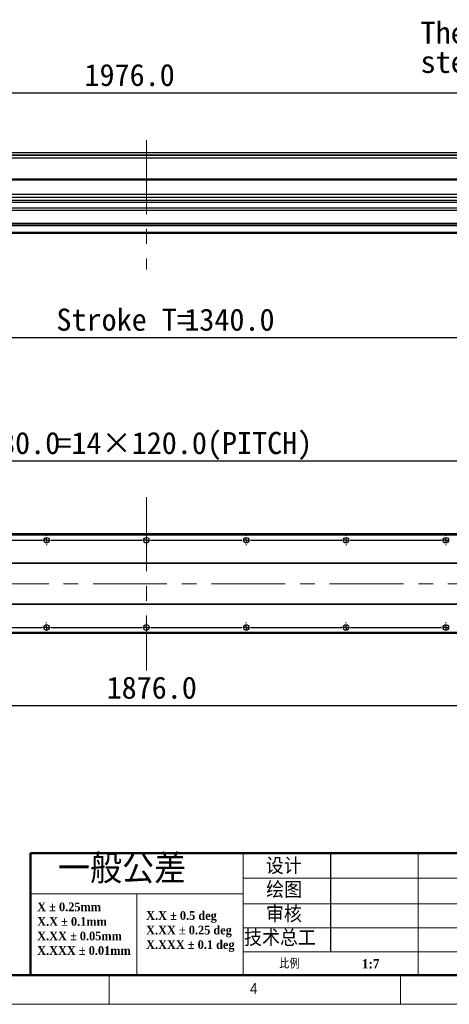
# Model space of a CAD drawing. Header units: millimetres. Extents: x 35 to 2905, y 35 to 2044.
# Tile 3 of 8: x 1012 to 1529, y 35 to 1220. Entities that reach past the tile are written whole.
import ezdxf

# ---------------------------------------------------------------- set-up
doc = ezdxf.new("R2010")
doc.units = ezdxf.units.MM
doc.header["$LTSCALE"] = 7
doc.linetypes.add('CENTERX2', pattern=[20.32, 12.7, -2.54, 2.54, -2.54])
doc.layers.add('DIMNS', color=7, linetype='Continuous')
doc.styles.add('SLDTEXTSTYLE1', font='Gothic.ttf', dxfattribs={"width": 0.913})
doc.styles.add('SLDTEXTSTYLE2', font='timesbd.ttf', dxfattribs={"width": 0.933})
doc.styles.add('SLDTEXTSTYLE4', font='txt', dxfattribs={"bigfont": 'bigfont'})
doc.styles.add('SLDTEXTSTYLE8', font='txt')
doc.dimstyles.new('SLDDIMSTYLE0', dxfattribs={"dimtxt": 26.6, "dimasz": 14, "dimexe": 0, "dimexo": 0.0625, "dimgap": 6.65, "dimtad": 2, "dimdec": 1, "dimrnd": 1e-09, "dimzin": 4, "dimdsep": 46, "dimtxsty": 'SLDTEXTSTYLE8', "dimsah": 1, "dimcen": 0.09, "dimadec": 0, "dimazin": 1, "dimtfac": 1, "dimtdec": 1, "dimtofl": 0, "dimtmove": 0, "dimatfit": 3, "dimfxl": 0, "dimfrac": 2, "dimtolj": 1, "dimtzin": 12, "dimarcsym": 0})

# ---------------------------------------------------------------- blocks, each defined once
blk = doc.blocks.new('SW_NOTE_0')
at = {"color": 0, "linetype": 'Continuous', "lineweight": 0, "char_height": 10.5, "attachment_point": 1, "style": 'SLDTEXTSTYLE2'}
for s, insert in [('X.X ± 0.5 deg', (0, 13.8)), ('X.XX ± 0.25 deg', (0, -3.7)), ('X.XXX ± 0.1 deg', (0, -21.2))]:
    blk.add_mtext(s, dxfattribs=dict(at, insert=insert))
blk = doc.blocks.new('SW_NOTE_1')
at = {"color": 0, "linetype": 'Continuous', "lineweight": 0, "char_height": 10.5, "attachment_point": 1, "style": 'SLDTEXTSTYLE2'}
for s, insert in [('X ± 0.25mm ', (0, 13.8)), ('X.X ± 0.1mm', (0, -3.7))]:
    blk.add_mtext(s, dxfattribs=dict(at, insert=insert))
blk = doc.blocks.new('SW_NOTE_2')
at = {"color": 0, "linetype": 'Continuous', "lineweight": 0, "char_height": 10.5, "attachment_point": 1, "style": 'SLDTEXTSTYLE2'}
for s, insert in [('X.XX ± 0.05mm', (0, 13.8)), ('X.XXX ± 0.01mm', (0, -3.7))]:
    blk.add_mtext(s, dxfattribs=dict(at, insert=insert))
blk = doc.blocks.new('_D')
at = {"layer": 'DIMNS'}
for p, q in [((176.6, 1038.9), (176.6, 1138.5)), ((2152.6, 1038.9), (2152.6, 1138.5)), ((176.6, 1131.5), (2152.6, 1131.5))]:
    blk.add_line(p, q, dxfattribs=at)
for points in [[(176.6, 1131.5), (190.6, 1129.4), (190.6, 1133.6)], [(2152.6, 1131.5), (2138.6, 1133.6), (2138.6, 1129.4)]]:
    blk.add_solid(points, dxfattribs=at)
at = {"layer": 'DIMNS', "insert": (1090.1, 1166.4), "char_height": 26.6, "attachment_point": 1, "style": 'SLDTEXTSTYLE8'}
blk.add_mtext('1976.0', dxfattribs=at)
blk = doc.blocks.new('_D_3')
at = {"layer": 'DIMNS'}
for p, q in [((478.1, 1021.7), (478.1, 830.1)), ((1818.1, 1018.2), (1818.1, 830.1)), ((478.1, 837.1), (1818.1, 837.1))]:
    blk.add_line(p, q, dxfattribs=at)
for points in [[(478.1, 837.1), (492.1, 835), (492.1, 839.2)], [(1818.1, 837.1), (1804.1, 839.2), (1804.1, 835)]]:
    blk.add_solid(points, dxfattribs=at)
at = {"layer": 'DIMNS', "char_height": 26.6, "attachment_point": 1, "style": 'SLDTEXTSTYLE8'}
for s, insert in [('Stroke T=', (1056.4, 872)), ('1340.0', (1210.1, 872))]:
    blk.add_mtext(s, dxfattribs=dict(at, insert=insert))
blk = doc.blocks.new('SW_NOTE_5')
at = {"layer": 'DIMNS', "color": 0, "char_height": 26.6, "attachment_point": 1, "style": 'SLDTEXTSTYLE8'}
for s, insert in [('The distance between the load plate and the ', (-813.3, 48.3)), ('steel belt protection belt shall be greater than 4mm', (-813.3, 13.2))]:
    blk.add_mtext(s, dxfattribs=dict(at, insert=insert))
blk = doc.blocks.new('_D_13')
at = {"layer": 'DIMNS'}
for p, q in [((226.6, 532), (226.6, 387.4)), ((2102.6, 526.4), (2102.6, 387.4)), ((226.6, 394.4), (2102.6, 394.4))]:
    blk.add_line(p, q, dxfattribs=at)
for points in [[(226.6, 394.4), (240.6, 392.3), (240.6, 396.5)], [(2102.6, 394.4), (2088.6, 396.5), (2088.6, 392.3)]]:
    blk.add_solid(points, dxfattribs=at)
at = {"layer": 'DIMNS', "insert": (1116.7, 429.3), "char_height": 26.6, "attachment_point": 1, "style": 'SLDTEXTSTYLE8'}
blk.add_mtext('1876.0', dxfattribs=at)
blk = doc.blocks.new('_D_18')
at = {"layer": 'DIMNS'}
for p, q in [((324.6, 608.1), (324.6, 695.7)), ((324.6, 688.7), (2004.6, 688.7)), ((2004.6, 608.1), (2004.6, 695.7))]:
    blk.add_line(p, q, dxfattribs=at)
for points in [[(324.6, 688.7), (338.6, 686.6), (338.6, 690.8)], [(2004.6, 688.7), (1990.6, 690.8), (1990.6, 686.6)]]:
    blk.add_solid(points, dxfattribs=at)
at = {"layer": 'DIMNS', "char_height": 26.6, "attachment_point": 1, "style": 'SLDTEXTSTYLE8'}
for s, insert in [('1680.0', (952.4, 723.6)), ('=14×120.0(PITCH)', (1056.4, 723.6))]:
    blk.add_mtext(s, dxfattribs=dict(at, insert=insert))
blk = doc.blocks.new('SW_CENTERMARKSYMBOL_2')
at = {"layer": 'DIMNS', "color": 0}
for p, q in [((485.08, 0), (594.92, 0)), ((594.92, 0), (594.16, 0)), ((600, 0), (597.46, 0)), ((600, 0), (597.46, 0)), ((600, 0), (597.46, 0)), ((600, 0), (597.46, 0)), ((600, 0), (597.46, 0)), ((600, 0), (597.46, 0)), ((600, 0), (597.46, 0)), ((600, 5.08), (600, 5.84)), ((600, 0), (600, 2.54)), ((600, 0), (600, 2.54)), ((600, 0), (600, 2.54)), ((600, 0), (600, 2.54)), ((600, 0), (600, 2.54)), ((600, 0), (600, 2.54)), ((600, 0), (600, 2.54)), ((600, 0), (600, -2.54)), ((600, 0), (602.54, 0)), ((600, 0), (600, -2.54)), ((600, 0), (602.54, 0)), ((600, 0), (600, -2.54)), ((600, 0), (602.54, 0)), ((600, 0), (600, -2.54)), ((600, 0), (602.54, 0)), ((600, 0), (600, -2.54)), ((600, 0), (602.54, 0)), ((600, 0), (600, -2.54)), ((600, 0), (602.54, 0)), ((600, 0), (600, -2.54)), ((600, 0), (602.54, 0)), ((605.08, 0), (605.84, 0)), ((605.08, 0), (714.92, 0)), ((714.92, 0), (714.16, 0)), ((720, 0), (717.46, 0)), ((720, 0), (717.46, 0)), ((720, 0), (717.46, 0)), ((720, 0), (717.46, 0)), ((720, 0), (717.46, 0)), ((720, 0), (717.46, 0)), ((720, 0), (717.46, 0)), ((720, 0), (717.46, 0)), ((720, 5.08), (720, 5.84)), ((720, 0), (720, 2.54)), ((720, 0), (720, 2.54)), ((720, 0), (720, 2.54)), ((720, 0), (720, 2.54)), ((720, 0), (720, 2.54)), ((720, 0), (720, 2.54)), ((720, 0), (720, 2.54)), ((720, 0), (720, 2.54)), ((720, 0), (720, -2.54)), ((720, 0), (722.54, 0)), ((720, 0), (720, -2.54)), ((720, 0), (722.54, 0)), ((720, 0), (720, -2.54)), ((720, 0), (722.54, 0)), ((720, 0), (720, -2.54)), ((720, 0), (722.54, 0)), ((720, 0), (720, -2.54)), ((720, 0), (722.54, 0)), ((720, 0), (720, -2.54)), ((720, 0), (722.54, 0)), ((720, 0), (720, -2.54)), ((720, 0), (722.54, 0)), ((720, 0), (720, -2.54)), ((720, 0), (722.54, 0)), ((725.08, 0), (725.84, 0)), ((725.08, 0), (834.92, 0)), ((834.92, 0), (834.16, 0)), ((840, 0), (837.46, 0)), ((840, 0), (837.46, 0)), ((840, 0), (837.46, 0)), ((840, 0), (837.46, 0)), ((840, 0), (837.46, 0)), ((840, 0), (837.46, 0)), ((840, 0), (837.46, 0)), ((840, 5.08), (840, 5.84)), ((840, 0), (840, 2.54)), ((840, 0), (840, 2.54)), ((840, 0), (840, 2.54)), ((840, 0), (840, 2.54)), ((840, 0), (840, 2.54)), ((840, 0), (840, 2.54)), ((840, 0), (840, 2.54)), ((840, 0), (840, -2.54)), ((840, 0), (842.54, 0)), ((840, 0), (840, -2.54)), ((840, 0), (842.54, 0)), ((840, 0), (840, -2.54)), ((840, 0), (842.54, 0)), ((840, 0), (840, -2.54)), ((840, 0), (842.54, 0)), ((840, 0), (840, -2.54)), ((840, 0), (842.54, 0)), ((840, 0), (840, -2.54)), ((840, 0), (842.54, 0)), ((840, 0), (840, -2.54)), ((840, 0), (842.54, 0)), ((845.08, 0), (845.84, 0)), ((845.08, 0), (954.92, 0)), ((954.92, 0), (954.16, 0)), ((960, 0), (957.46, 0)), ((960, 0), (957.46, 0)), ((960, 0), (957.46, 0)), ((960, 0), (957.46, 0)), ((960, 0), (957.46, 0)), ((960, 0), (957.46, 0)), ((960, 5.08), (960, 5.84)), ((960, 0), (960, 2.54)), ((960, 0), (960, 2.54)), ((960, 0), (960, 2.54)), ((960, 0), (960, 2.54)), ((960, 0), (960, 2.54)), ((960, 0), (960, 2.54)), ((960, 0), (960, -2.54)), ((960, 0), (962.54, 0)), ((960, 0), (960, -2.54)), ((960, 0), (962.54, 0)), ((960, 0), (960, -2.54)), ((960, 0), (962.54, 0)), ((960, 0), (960, -2.54)), ((960, 0), (962.54, 0)), ((960, 0), (960, -2.54)), ((960, 0), (962.54, 0)), ((960, 0), (960, -2.54)), ((960, 0), (962.54, 0)), ((965.08, 0), (965.84, 0)), ((965.08, 0), (1074.92, 0)), ((1074.92, 0), (1074.16, 0)), ((1080, 0), (1077.46, 0)), ((1080, 0), (1077.46, 0)), ((1080, 0), (1077.46, 0)), ((1080, 0), (1077.46, 0)), ((1080, 0), (1077.46, 0)), ((1080, 5.08), (1080, 5.84)), ((1080, 0), (1080, 2.54)), ((1080, 0), (1080, 2.54)), ((1080, 0), (1080, 2.54)), ((1080, 0), (1080, 2.54)), ((1080, 0), (1080, 2.54)), ((1080, 0), (1080, -2.54)), ((1080, 0), (1082.54, 0)), ((1080, 0), (1080, -2.54)), ((1080, 0), (1082.54, 0)), ((1080, 0), (1080, -2.54)), ((1080, 0), (1082.54, 0)), ((1080, 0), (1080, -2.54)), ((1080, 0), (1082.54, 0)), ((1080, 0), (1080, -2.54)), ((1080, 0), (1082.54, 0)), ((600, -5.08), (600, -5.84)), ((720, -5.08), (720, -5.84)), ((840, -5.08), (840, -5.84)), ((960, -5.08), (960, -5.84)), ((1080, -5.08), (1080, -5.84))]:
    blk.add_line(p, q, dxfattribs=at)
blk = doc.blocks.new('SW_CENTERMARKSYMBOL_3')
at = {"layer": 'DIMNS', "color": 0}
for p, q in [((365.08, 0), (474.92, 0)), ((474.92, 0), (474.16, 0)), ((480, 0), (477.46, 0)), ((480, 0), (477.46, 0)), ((480, 0), (477.46, 0)), ((480, 0), (477.46, 0)), ((480, 0), (477.46, 0)), ((480, 0), (477.46, 0)), ((480, 0), (477.46, 0)), ((480, 5.08), (480, 5.84)), ((480, 0), (480, 2.54)), ((480, 0), (480, 2.54)), ((480, 0), (480, 2.54)), ((480, 0), (480, 2.54)), ((480, 0), (480, 2.54)), ((480, 0), (480, 2.54)), ((480, 0), (480, 2.54)), ((480, 0), (480, -2.54)), ((480, 0), (482.54, 0)), ((480, 0), (480, -2.54)), ((480, 0), (482.54, 0)), ((480, 0), (480, -2.54)), ((480, 0), (482.54, 0)), ((480, 0), (480, -2.54)), ((480, 0), (482.54, 0)), ((480, 0), (480, -2.54)), ((480, 0), (482.54, 0)), ((480, 0), (480, -2.54)), ((480, 0), (482.54, 0)), ((480, 0), (480, -2.54)), ((480, 0), (482.54, 0)), ((485.08, 0), (485.84, 0)), ((485.08, 0), (594.92, 0)), ((594.92, 0), (594.16, 0)), ((600, 0), (597.46, 0)), ((600, 0), (597.46, 0)), ((600, 0), (597.46, 0)), ((600, 0), (597.46, 0)), ((600, 0), (597.46, 0)), ((600, 0), (597.46, 0)), ((600, 0), (597.46, 0)), ((600, 0), (597.46, 0)), ((600, 5.08), (600, 5.84)), ((600, 0), (600, 2.54)), ((600, 0), (600, 2.54)), ((600, 0), (600, 2.54)), ((600, 0), (600, 2.54)), ((600, 0), (600, 2.54)), ((600, 0), (600, 2.54)), ((600, 0), (600, 2.54)), ((600, 0), (600, 2.54)), ((600, 0), (600, -2.54)), ((600, 0), (602.54, 0)), ((600, 0), (600, -2.54)), ((600, 0), (602.54, 0)), ((600, 0), (600, -2.54)), ((600, 0), (602.54, 0)), ((600, 0), (600, -2.54)), ((600, 0), (602.54, 0)), ((600, 0), (600, -2.54)), ((600, 0), (602.54, 0)), ((600, 0), (600, -2.54)), ((600, 0), (602.54, 0)), ((600, 0), (600, -2.54)), ((600, 0), (602.54, 0)), ((600, 0), (600, -2.54)), ((600, 0), (602.54, 0)), ((605.08, 0), (605.84, 0)), ((605.08, 0), (714.92, 0)), ((714.92, 0), (714.16, 0)), ((720, 0), (717.46, 0)), ((720, 0), (717.46, 0)), ((720, 0), (717.46, 0)), ((720, 0), (717.46, 0)), ((720, 0), (717.46, 0)), ((720, 0), (717.46, 0)), ((720, 0), (717.46, 0)), ((720, 5.08), (720, 5.84)), ((720, 0), (720, 2.54)), ((720, 0), (720, 2.54)), ((720, 0), (720, 2.54)), ((720, 0), (720, 2.54)), ((720, 0), (720, 2.54)), ((720, 0), (720, 2.54)), ((720, 0), (720, 2.54)), ((720, 0), (720, -2.54)), ((720, 0), (722.54, 0)), ((720, 0), (720, -2.54)), ((720, 0), (722.54, 0)), ((720, 0), (720, -2.54)), ((720, 0), (722.54, 0)), ((720, 0), (720, -2.54)), ((720, 0), (722.54, 0)), ((720, 0), (720, -2.54)), ((720, 0), (722.54, 0)), ((720, 0), (720, -2.54)), ((720, 0), (722.54, 0)), ((720, 0), (720, -2.54)), ((720, 0), (722.54, 0)), ((725.08, 0), (725.84, 0)), ((725.08, 0), (834.92, 0)), ((834.92, 0), (834.16, 0)), ((840, 0), (837.46, 0)), ((840, 0), (837.46, 0)), ((840, 0), (837.46, 0)), ((840, 0), (837.46, 0)), ((840, 0), (837.46, 0)), ((840, 0), (837.46, 0)), ((840, 5.08), (840, 5.84)), ((840, 0), (840, 2.54)), ((840, 0), (840, 2.54)), ((840, 0), (840, 2.54)), ((840, 0), (840, 2.54)), ((840, 0), (840, 2.54)), ((840, 0), (840, 2.54)), ((840, 0), (840, -2.54)), ((840, 0), (842.54, 0)), ((840, 0), (840, -2.54)), ((840, 0), (842.54, 0)), ((840, 0), (840, -2.54)), ((840, 0), (842.54, 0)), ((840, 0), (840, -2.54)), ((840, 0), (842.54, 0)), ((840, 0), (840, -2.54)), ((840, 0), (842.54, 0)), ((840, 0), (840, -2.54)), ((840, 0), (842.54, 0)), ((845.08, 0), (845.84, 0)), ((845.08, 0), (954.92, 0)), ((954.92, 0), (954.16, 0)), ((960, 0), (957.46, 0)), ((960, 0), (957.46, 0)), ((960, 0), (957.46, 0)), ((960, 0), (957.46, 0)), ((960, 0), (957.46, 0)), ((960, 5.08), (960, 5.84)), ((960, 0), (960, 2.54)), ((960, 0), (960, 2.54)), ((960, 0), (960, 2.54)), ((960, 0), (960, 2.54)), ((960, 0), (960, 2.54)), ((960, 0), (960, -2.54)), ((960, 0), (962.54, 0)), ((960, 0), (960, -2.54)), ((960, 0), (962.54, 0)), ((960, 0), (960, -2.54)), ((960, 0), (962.54, 0)), ((960, 0), (960, -2.54)), ((960, 0), (962.54, 0)), ((960, 0), (960, -2.54)), ((960, 0), (962.54, 0)), ((480, -5.08), (480, -5.84)), ((600, -5.08), (600, -5.84)), ((720, -5.08), (720, -5.84)), ((840, -5.08), (840, -5.84)), ((960, -5.08), (960, -5.84))]:
    blk.add_line(p, q, dxfattribs=at)

msp = doc.modelspace()

# ---------------------------------------------------------------- linework, layer by layer
at = {"color": 7, "linetype": 'Continuous', "lineweight": 25}
for p, q in [((209.57, 1059.9), (2120.57, 1059.9)), ((485.07, 1053.4), (1846.07, 1053.4)), ((1818.07, 1027.55), (364.57, 1027.55)), ((1934.57, 1009.09), (394.57, 1009.09)), ((2140.57, 1002.17), (188.57, 1002.17)), ((2140.57, 999.58), (188.57, 999.58)), ((1934.57, 1005.69), (394.57, 1005.69)), ((2140.57, 992.65), (188.57, 992.65)), ((2140.57, 990.05), (188.57, 990.05)), ((2140.57, 974.55), (188.57, 974.55)), ((2140.57, 972.55), (188.57, 972.55)), ((2140.57, 971.55), (188.57, 971.55)), ((2140.57, 963.55), (188.57, 963.55)), ((2140.57, 962.55), (188.57, 962.55)), ((2140.57, 600.86), (188.57, 600.86)), ((2140.57, 600.36), (188.57, 600.36)), ((2140.57, 599.36), (188.57, 599.36)), ((2140.57, 565.86), (188.57, 565.86)), ((2140.57, 565.36), (188.57, 565.36)), ((2140.57, 516.36), (188.57, 516.36)), ((2140.57, 515.86), (188.57, 515.86)), ((2140.57, 482.36), (188.57, 482.36)), ((2140.57, 481.36), (188.57, 481.36)), ((2034.57, 481.26), (294.57, 481.26)), ((2034.57, 481.06), (294.57, 481.06))]:
    msp.add_line(p, q, dxfattribs=at)
at = {"color": 8, "linetype": 'Continuous', "lineweight": 25}
for p, q in [((479.57, 1056.9), (1849.57, 1056.9)), ((479.57, 1056.4), (1849.57, 1056.4)), ((1818.57, 1026.55), (364.57, 1026.55))]:
    msp.add_line(p, q, dxfattribs=at)
at = {"color": 7, "linetype": 'Continuous', "lineweight": 50}
for p, q in [((1025.29, 217), (1025.29, 70)), ((1025.29, 217), (1281, 217)), ((2870, 217), (1281, 217)), ((70, 70), (2870, 70))]:
    msp.add_line(p, q, dxfattribs=at)
at = {"color": 7, "linetype": 'Continuous', "lineweight": 18}
for p, q in [((1281, 217), (1281, 192.5)), ((1281, 168), (1281, 217)), ((1281, 192.5), (1281, 217)), ((1491.29, 217), (1491.29, 70)), ((1281, 168), (1281, 192.5)), ((1281, 186.61), (1926.29, 186.61)), ((1281, 168), (1025.29, 168)), ((1153.14, 168), (1153.14, 70)), ((1281, 168), (1281, 70)), ((1281, 155.78), (1926.29, 155.78)), ((1281, 126.91), (1926.29, 126.91)), ((1926.29, 98.04), (1281, 98.04)), ((70, 70), (2870, 70)), ((861, 70), (2870, 70)), ((1120, 35), (1120, 70)), ((1470, 35), (1470, 70)), ((35, 35), (2905, 35))]:
    msp.add_line(p, q, dxfattribs=at)
at = {"color": 7, "linetype": 'Continuous', "lineweight": 25}
for centre in [(1044.57, 593.36), (1164.57, 593.36), (1284.57, 593.36), (1404.57, 593.36), (1524.57, 593.36), (1044.57, 488.36), (1164.57, 488.36), (1284.57, 488.36), (1404.57, 488.36), (1524.57, 488.36)]:
    msp.add_circle(centre, 3.3, dxfattribs=at)
at = {"layer": 'DIMNS', "linetype": 'CENTERX2', "lineweight": 18}
for p, q in [((1164.57, 1074.5), (1164.57, 918.9)), ((1164.57, 645.01), (1164.57, 436.71)), ((2185.02, 540.86), (144.12, 540.86))]:
    msp.add_line(p, q, dxfattribs=at)
at = {"layer": 'DIMNS', "color": 7}
msp.add_line((1386.18, 98.04), (1386.18, 217), dxfattribs=at)

# ---------------------------------------------------------------- block references
at = {"color": 7, "linetype": 'Continuous', "lineweight": 0}
for name, p in [('SW_NOTE_1', (1033.26, 143.65)), ('SW_NOTE_0', (1164.24, 133.27)), ('SW_NOTE_2', (1033.26, 108.65))]:
    msp.add_blockref(name, p, dxfattribs=at)
at = {"layer": 'DIMNS'}
for name, p in [('SW_NOTE_5', (2307.54, 1168.96)), ('SW_CENTERMARKSYMBOL_3', (564.57, 593.36)), ('SW_CENTERMARKSYMBOL_2', (444.57, 488.36))]:
    msp.add_blockref(name, p, dxfattribs=at)

# ---------------------------------------------------------------- texts
at = {"color": 7, "linetype": 'Continuous', "lineweight": 0, "attachment_point": 1}
for s, insert, char_height, style in [('一般公差', (1058.35, 215.56), 35, 'SLDTEXTSTYLE4'), ('设计', (1308.15, 211.2), 19.6, 'SLDTEXTSTYLE4'), ('绘图', (1308.57, 182.46), 19.6, 'SLDTEXTSTYLE4'), ('审核', (1308.34, 153.23), 19.6, 'SLDTEXTSTYLE4'), ('技术总工', (1282.02, 124.6), 19.6, 'SLDTEXTSTYLE4'), ('比例', (1324.1, 89.33), 11.2, 'SLDTEXTSTYLE4'), ('1:7', (1423.69, 89.32), 11.2, 'SLDTEXTSTYLE2'), ('4', (1289.17, 60.52), 12.96, 'SLDTEXTSTYLE1')]:
    msp.add_mtext(s, dxfattribs=dict(at, insert=insert, char_height=char_height, style=style))

# ---------------------------------------------------------------- dimensions: what is measured, and where the dimension line sits
at = {"layer": 'DIMNS'}
for base, p1, p2, picture, middle in [((2152.57, 1131.55), (176.57, 1030.05), (2152.57, 1030.05), '_D', (1142.11, 1131.55)), ((2102.57, 394.36), (226.57, 540.86), (2102.57, 535.32), '_D_13', (1168.66, 394.36))]:
    dim = msp.add_linear_dim(base=base, p1=p1, p2=p2, dimstyle='SLDDIMSTYLE0', dxfattribs=at)
    dim.commit()
    dim.dimension.update_dxf_attribs({"geometry": picture, "text_midpoint": middle, "dimtype": 160})
for base, p1, p2, text, picture, middle in [((1818.07, 837.05), (478.07, 1030.55), (1818.07, 1027.05), 'Stroke T=<>', '_D_3', (1185.25, 837.05)), ((2004.57, 688.66), (324.57, 599.2), (2004.57, 599.2), '<>=14×120.0(PITCH)', '_D_18', (1149.08, 688.66))]:
    dim = msp.add_linear_dim(base=base, p1=p1, p2=p2, text=text, dimstyle='SLDDIMSTYLE0', dxfattribs=at)
    dim.commit()
    dim.dimension.update_dxf_attribs({"geometry": picture, "text_midpoint": middle, "dimtype": 160})

doc.saveas('drawing.dxf')
